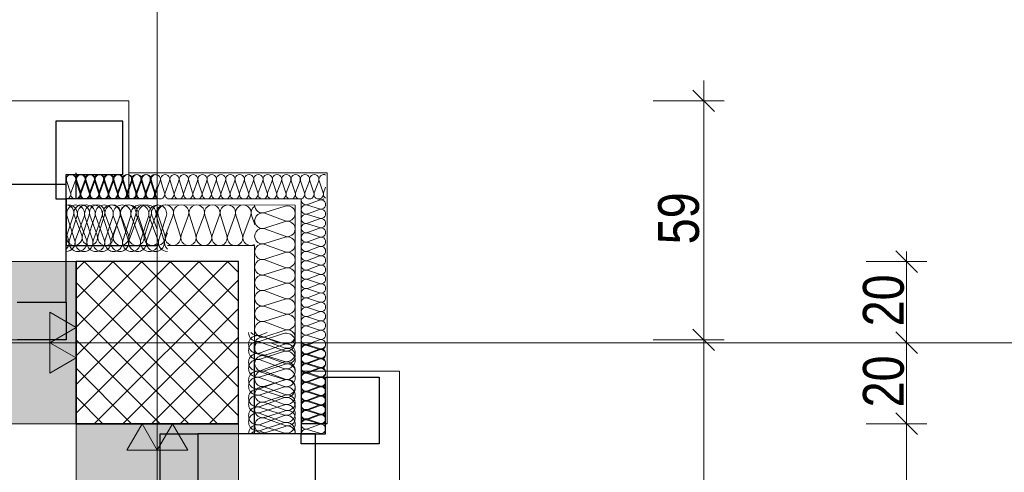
# Model space of a CAD drawing. Extents: x -620 to 3480, y 62 to 1107.
# Tile 204 of 244: x -6 to 42, y 985 to 1007. Entities that reach past the tile are written whole.
import ezdxf
from ezdxf.lldxf.tags import DXFTag

# ---------------------------------------------------------------- set-up
doc = ezdxf.new("R2010")
doc.units = 0
doc.layers.get('0').update_dxf_attribs({"lineweight": 35})
for name, color, linetype, lineweight, true_color in [('30 -33 Aussenwände- 3 Aussenstützen', 7, 'Continuous', 50, 0x0000dd), ('30 -33 Aussenwände- 7 Fassade_ Elemente', 7, 'Continuous', 9, 0x00aacc), ('30 -35 Decken- 1 Konstruktion-Träger- Stahlbeton', 7, 'grob-A06G9GKW8I', 13, 0x33aa00), ('70 -72 Beschriftung- 1 Beschriftung allgemein', 7, 'Continuous', 9, 0xff6633), ('70 -72 Beschriftung- 2 Beschriftung Bauteile', 7, 'Continuous', 9, 0x9999ff), ('70 -76 Bemaßung- 2 Allgemein', 9, 'Continuous', 5, 0x808080)]:
    doc.layers.add(name, color=color, linetype=linetype, lineweight=lineweight, true_color=true_color)
doc.layers.add('70 -71 Achsen- 1 Gebäudeachsen', color=7, linetype='STRICHPUNKT2-A06G9GKV8I', lineweight=18)
doc.layers.add('iwb_Schraffur_Unterzug', color=7, linetype='Continuous', lineweight=5, true_color=0xffffcc, plot=False)
doc.styles.get("Standard").update_dxf_attribs({"font": 'ARIALN.TTF'})
tags = doc.linetypes.add('grob-A06G9GKW8I', pattern=[14, 3, -8, 3]).pattern_tags.tags
tags[8:9] = [DXFTag(74, 4), DXFTag(75, 0), DXFTag(340, '0'), DXFTag(46, 0.0), DXFTag(50, 0.0), DXFTag(44, 0.0), DXFTag(45, 0.0)]
tags[6:7] = [DXFTag(74, 4), DXFTag(75, 0), DXFTag(340, '0'), DXFTag(46, 0.0), DXFTag(50, 0.0), DXFTag(44, 0.0), DXFTag(45, 0.0)]
tags[4:5] = [DXFTag(74, 4), DXFTag(75, 0), DXFTag(340, '0'), DXFTag(46, 0.0), DXFTag(50, 0.0), DXFTag(44, 0.0), DXFTag(45, 0.0)]
tags = doc.linetypes.add('STRICHPUNKT2-A06G9GKV8I', pattern=[12.7, 6.35, -3.175, 0, -3.175]).pattern_tags.tags
tags[10:11] = [DXFTag(74, 4), DXFTag(75, 0), DXFTag(340, '0'), DXFTag(46, 0.0), DXFTag(50, 0.0), DXFTag(44, 0.0), DXFTag(45, 0.0)]
tags[8:9] = [DXFTag(74, 4), DXFTag(75, 0), DXFTag(340, '0'), DXFTag(46, 0.0), DXFTag(50, 0.0), DXFTag(44, 0.0), DXFTag(45, 0.0)]
tags[6:7] = [DXFTag(74, 4), DXFTag(75, 0), DXFTag(340, '0'), DXFTag(46, 0.0), DXFTag(50, 0.0), DXFTag(44, 0.0), DXFTag(45, 0.0)]
tags[4:5] = [DXFTag(74, 4), DXFTag(75, 0), DXFTag(340, '0'), DXFTag(46, 0.0), DXFTag(50, 0.0), DXFTag(44, 0.0), DXFTag(45, 0.0)]

# ---------------------------------------------------------------- blocks, each defined once
blk = doc.blocks.new('Referenz-A06G9GKX8I')
at = {"layer": '30 -33 Aussenwände- 3 Aussenstützen', "color": 0, "lineweight": 9}
for p, q in [((-3.513, 994.549), (-3.105, 994.957)), ((-3.513, 993.135), (-1.691, 994.957)), ((-3.513, 991.721), (-0.277, 994.957)), ((-3.513, 990.306), (1.138, 994.957)), ((-3.513, 988.892), (2.552, 994.957)), ((-3.513, 987.478), (3.966, 994.957)), ((-3.123, 994.957), (4.487, 987.347)), ((-1.709, 994.957), (4.487, 988.762)), ((-0.295, 994.957), (4.487, 990.176)), ((1.12, 994.957), (4.487, 991.59)), ((2.534, 994.957), (4.487, 993.004)), ((3.948, 994.957), (4.487, 994.418)), ((-3.513, 993.933), (3.463, 986.957)), ((-2.62, 986.957), (4.487, 994.064)), ((-3.513, 992.519), (2.049, 986.957)), ((-1.206, 986.957), (4.487, 992.65)), ((0.487, 991.957), (0.487, 989.957)), ((0.209, 986.957), (4.487, 991.235)), ((-3.513, 991.105), (0.634, 986.957)), ((-0.513, 990.957), (1.487, 990.957)), ((1.623, 986.957), (4.487, 989.821)), ((-3.513, 989.691), (-0.78, 986.957)), ((3.037, 986.957), (4.487, 988.407)), ((-3.513, 988.276), (-2.194, 986.957)), ((4.451, 986.957), (4.487, 986.993))]:
    blk.add_line(p, q, dxfattribs=at)
at = {"layer": '30 -33 Aussenwände- 3 Aussenstützen', "color": 0, "linetype": 'Continuous', "lineweight": -2, "ltscale": 0.25}
for p, q in [((4.487, 994.957), (-3.513, 994.957)), ((-3.513, 994.957), (-3.513, 986.957)), ((4.487, 986.957), (4.487, 994.957)), ((-3.513, 986.957), (4.487, 986.957))]:
    blk.add_line(p, q, dxfattribs=at)
at = {"layer": '30 -33 Aussenwände- 7 Fassade_ Elemente', "color": 0, "linetype": 'Continuous', "ltscale": 0.13}
for p, q in [((-0.913, 1002.897), (-163.113, 1002.897)), ((-0.913, 998.057), (-0.913, 1002.897)), ((-0.913, 999.337), (8.867, 999.337)), ((8.867, 999.337), (8.867, 986.957)), ((-3.791, 998.357), (-3.984, 998.957)), ((-3.547, 998.957), (-3.769, 998.357)), ((-3.332, 998.357), (-3.524, 998.957)), ((-3.288, 998.354), (-3.481, 998.954)), ((-3.087, 998.957), (-3.309, 998.357)), ((-3.044, 998.954), (-3.266, 998.354)), ((-2.872, 998.357), (-3.064, 998.957)), ((-2.829, 998.354), (-3.021, 998.954)), ((-2.627, 998.956), (-2.85, 998.357)), ((-2.584, 998.954), (-2.806, 998.354)), ((-2.412, 998.356), (-2.605, 998.956)), ((-2.369, 998.354), (-2.562, 998.954)), ((-2.168, 998.956), (-2.39, 998.356)), ((-2.125, 998.954), (-2.346, 998.354)), ((-1.953, 998.356), (-2.145, 998.956)), ((-1.909, 998.354), (-2.102, 998.954)), ((-1.708, 998.956), (-1.93, 998.356)), ((-1.665, 998.954), (-1.887, 998.354)), ((-1.493, 998.355), (-1.686, 998.956)), ((-1.45, 998.354), (-1.642, 998.954)), ((-1.248, 998.955), (-1.471, 998.355)), ((-1.205, 998.954), (-1.427, 998.354)), ((-1.034, 998.355), (-1.226, 998.955)), ((-0.99, 998.354), (-1.183, 998.954)), ((-0.789, 998.955), (-1.011, 998.355)), ((-0.746, 998.954), (-0.968, 998.354)), ((-0.574, 998.355), (-0.766, 998.955)), ((-0.53, 998.354), (-0.723, 998.954)), ((-0.329, 998.955), (-0.551, 998.355)), ((-0.286, 998.954), (-0.508, 998.354)), ((-0.114, 998.354), (-0.307, 998.955)), ((-0.071, 998.354), (-0.264, 998.954)), ((0.13, 998.954), (-0.092, 998.354)), ((0.174, 998.954), (-0.048, 998.354)), ((0.345, 998.354), (0.153, 998.954)), ((0.389, 998.354), (0.196, 998.954)), ((0.368, 998.354), (0.487, 998.676)), ((0.633, 998.954), (0.411, 998.354)), ((0.849, 998.354), (0.656, 998.954)), ((1.093, 998.954), (0.871, 998.354)), ((1.308, 998.354), (1.115, 998.954)), ((1.552, 998.954), (1.331, 998.354)), ((1.768, 998.354), (1.575, 998.954)), ((2.012, 998.954), (1.79, 998.354)), ((2.227, 998.354), (2.035, 998.954)), ((2.472, 998.954), (2.25, 998.354)), ((2.687, 998.354), (2.494, 998.954)), ((2.931, 998.954), (2.71, 998.354)), ((3.147, 998.354), (2.954, 998.954)), ((3.391, 998.954), (3.169, 998.354)), ((3.606, 998.354), (3.413, 998.954)), ((3.851, 998.954), (3.629, 998.354)), ((4.066, 998.354), (3.873, 998.954)), ((4.31, 998.954), (4.088, 998.354)), ((4.526, 998.354), (4.333, 998.954)), ((4.77, 998.954), (4.548, 998.354)), ((4.985, 998.354), (4.792, 998.954)), ((5.23, 998.954), (5.008, 998.354)), ((5.445, 998.354), (5.252, 998.954)), ((5.689, 998.954), (5.467, 998.354)), ((5.904, 998.354), (5.712, 998.954)), ((6.149, 998.954), (5.927, 998.354)), ((6.364, 998.354), (6.171, 998.954)), ((6.608, 998.954), (6.387, 998.354)), ((6.824, 998.354), (6.631, 998.954)), ((7.068, 998.954), (6.846, 998.354)), ((7.283, 998.354), (7.091, 998.954)), ((7.528, 998.954), (7.306, 998.354)), ((7.743, 998.354), (7.55, 998.954)), ((7.987, 998.954), (7.766, 998.354)), ((8.203, 998.354), (8.01, 998.954)), ((8.447, 998.954), (8.225, 998.354)), ((8.662, 998.354), (8.469, 998.954)), ((8.685, 998.354), (8.787, 998.63)), ((-4.013, 998.057), (-0.913, 998.057)), ((-4.013, 991.097), (-4.013, 998.057)), ((0.989, 998.057), (7.587, 998.052)), ((7.587, 998.052), (7.587, 990.957)), ((8.363, 998.057), (8.487, 998.017)), ((0.988, 997.757), (7.287, 997.752)), ((5.787, 997.38), (6.787, 997.702)), ((7.287, 997.752), (7.287, 990.957)), ((8.487, 997.995), (7.887, 997.773)), ((7.887, 997.75), (8.487, 997.558)), ((8.487, 997.535), (7.887, 997.313)), ((-3.644, 997.257), (-3.965, 996.257)), ((-3.588, 996.032), (-3.958, 997.182)), ((-3.843, 996.032), (-3.473, 997.182)), ((-3.236, 996.257), (-3.606, 997.257)), ((-3.12, 997.182), (-3.545, 996.032)), ((-3.43, 997.182), (-3.005, 996.032)), ((-2.878, 997.257), (-3.199, 996.257)), ((-2.707, 996.032), (-3.077, 997.182)), ((-2.962, 996.032), (-2.593, 997.182)), ((-2.47, 996.257), (-2.84, 997.257)), ((-2.239, 997.182), (-2.664, 996.032)), ((-2.549, 997.182), (-2.124, 996.032)), ((-2.112, 997.257), (-2.433, 996.257)), ((-1.826, 996.032), (-2.196, 997.182)), ((-2.081, 996.032), (-1.712, 997.182)), ((-1.704, 996.257), (-2.074, 997.257)), ((-1.358, 997.182), (-1.783, 996.032)), ((-1.668, 997.182), (-1.243, 996.032)), ((-1.345, 997.257), (-1.667, 996.257)), ((-0.945, 996.032), (-1.315, 997.182)), ((-0.938, 996.257), (-1.308, 997.257)), ((-1.2, 996.032), (-0.831, 997.182)), ((-0.477, 997.182), (-0.902, 996.032)), ((-0.579, 997.257), (-0.901, 996.257)), ((-0.787, 997.182), (-0.362, 996.032)), ((-0.172, 996.257), (-0.542, 997.257)), ((-0.064, 996.032), (-0.434, 997.182)), ((-0.319, 996.032), (0.05, 997.182)), ((0.187, 997.257), (-0.135, 996.257)), ((0.404, 997.182), (-0.021, 996.032)), ((0.093, 997.182), (0.519, 996.032)), ((0.224, 997.257), (0.487, 996.547)), ((0.817, 996.032), (0.447, 997.182)), ((0.856, 996.257), (0.535, 997.257)), ((0.562, 996.032), (0.931, 997.182)), ((1.264, 997.257), (0.894, 996.257)), ((1.622, 996.257), (1.301, 997.257)), ((2.03, 997.256), (1.66, 996.257)), ((2.388, 996.256), (2.067, 997.256)), ((2.796, 997.256), (2.426, 996.256)), ((3.154, 996.255), (2.834, 997.256)), ((3.562, 997.255), (3.192, 996.255)), ((3.92, 996.255), (3.6, 997.255)), ((4.328, 997.255), (3.958, 996.255)), ((4.686, 996.254), (4.366, 997.255)), ((5.094, 997.254), (4.724, 996.254)), ((5.288, 996.768), (5.132, 997.254)), ((6.787, 996.973), (5.787, 997.343)), ((7.887, 997.291), (8.487, 997.098)), ((8.487, 997.075), (7.887, 996.854)), ((5.787, 996.614), (6.787, 996.936)), ((6.787, 996.207), (5.787, 996.577)), ((7.887, 996.831), (8.487, 996.638)), ((8.487, 996.616), (7.887, 996.394)), ((-3.886, 996.032), (-4.013, 996.376)), ((0.86, 996.032), (0.987, 996.376)), ((5.787, 995.848), (6.787, 996.169)), ((7.887, 996.372), (8.487, 996.179)), ((8.487, 996.156), (7.887, 995.934)), ((0.987, 995.757), (5.287, 995.754)), ((5.287, 995.754), (5.287, 990.957)), ((6.787, 995.441), (5.787, 995.811)), ((7.887, 995.912), (8.487, 995.719)), ((8.487, 995.697), (7.887, 995.475)), ((5.787, 995.082), (6.787, 995.403)), ((7.887, 995.452), (8.487, 995.259)), ((8.487, 995.237), (7.887, 995.015)), ((6.787, 994.675), (5.787, 995.045)), ((5.787, 994.316), (6.787, 994.637)), ((7.887, 994.993), (8.487, 994.8)), ((8.487, 994.777), (7.887, 994.555)), ((6.787, 993.909), (5.787, 994.278)), ((7.887, 994.533), (8.487, 994.34)), ((8.487, 994.318), (7.887, 994.096)), ((5.787, 993.55), (6.787, 993.871)), ((7.887, 994.073), (8.487, 993.881)), ((8.487, 993.858), (7.887, 993.636)), ((6.787, 993.143), (5.787, 993.512)), ((7.887, 993.614), (8.487, 993.421)), ((8.487, 993.398), (7.887, 993.177)), ((7.887, 993.154), (8.487, 992.961)), ((5.787, 992.784), (6.787, 993.105)), ((6.787, 992.377), (5.787, 992.746)), ((8.487, 992.939), (7.887, 992.717)), ((7.887, 992.694), (8.487, 992.502)), ((5.787, 992.018), (6.787, 992.339)), ((8.487, 992.479), (7.887, 992.257)), ((7.887, 992.235), (8.487, 992.042)), ((0.487, 991.957), (0.487, 989.957)), ((6.787, 991.611), (5.787, 991.98)), ((8.487, 992.019), (7.887, 991.798)), ((7.887, 991.775), (8.487, 991.582)), ((5.562, 991.33), (5.905, 991.457)), ((5.562, 991.032), (6.712, 991.402)), ((5.562, 991.287), (6.712, 990.917)), ((5.787, 991.252), (6.787, 991.573)), ((5.787, 991.214), (6.482, 990.957)), ((8.487, 991.56), (7.887, 991.338)), ((7.887, 991.316), (8.487, 991.123)), ((-160.013, 991.097), (-4.013, 991.097)), ((1.487, 990.957), (-0.513, 990.957)), ((6.712, 990.564), (5.562, 990.989)), ((6.712, 990.874), (5.562, 990.449)), ((6.787, 990.694), (6.076, 990.957)), ((7.884, 990.838), (8.206, 990.957)), ((7.884, 990.816), (8.484, 990.623)), ((8.487, 991.1), (7.887, 990.878)), ((7.887, 990.856), (8.487, 990.663)), ((5.562, 990.151), (6.712, 990.521)), ((5.562, 990.406), (6.712, 990.036)), ((6.787, 990.657), (5.787, 990.336)), ((5.787, 990.298), (6.787, 989.928)), ((8.484, 990.601), (7.884, 990.379)), ((7.884, 990.356), (8.484, 990.164)), ((8.487, 990.641), (7.887, 990.419)), ((7.887, 990.396), (8.487, 990.203)), ((6.712, 989.683), (5.562, 990.108)), ((6.712, 989.993), (5.562, 989.568)), ((6.787, 989.891), (5.787, 989.57)), ((8.484, 990.141), (7.884, 989.919)), ((7.884, 989.896), (8.485, 989.704)), ((8.487, 990.181), (7.887, 989.959)), ((7.887, 989.937), (8.487, 989.744)), ((5.562, 989.27), (6.712, 989.64)), ((5.562, 989.525), (6.712, 989.155)), ((5.787, 989.532), (6.787, 989.162)), ((7.587, 989.557), (7.587, 986.457)), ((12.427, 989.557), (7.587, 989.557)), ((8.485, 989.681), (7.885, 989.459)), ((7.885, 989.437), (8.485, 989.244)), ((8.487, 989.721), (7.887, 989.5)), ((7.887, 989.477), (8.487, 989.284)), ((12.427, 827.357), (12.427, 989.557)), ((6.712, 988.802), (5.562, 989.227)), ((6.712, 989.112), (5.562, 988.687)), ((6.787, 989.125), (5.787, 988.803)), ((8.485, 989.222), (7.885, 989)), ((7.885, 988.977), (8.485, 988.785)), ((8.487, 989.262), (7.887, 989.04)), ((7.887, 989.017), (8.487, 988.825)), ((8.487, 988.802), (7.887, 988.58)), ((5.562, 988.389), (6.712, 988.759)), ((5.562, 988.644), (6.712, 988.274)), ((6.712, 987.921), (5.562, 988.346)), ((5.787, 988.766), (6.787, 988.396)), ((6.787, 988.359), (5.787, 988.037)), ((8.485, 988.762), (7.885, 988.54)), ((7.886, 988.517), (8.486, 988.325)), ((8.486, 988.303), (7.886, 988.08)), ((7.887, 988.558), (8.487, 988.365)), ((8.487, 988.342), (7.887, 988.121)), ((6.712, 988.231), (5.562, 987.806)), ((5.562, 987.508), (6.712, 987.878)), ((5.787, 988), (6.787, 987.63)), ((7.886, 988.058), (8.486, 987.865)), ((8.486, 987.843), (7.886, 987.621)), ((7.887, 988.098), (8.487, 987.905)), ((8.487, 987.883), (7.887, 987.661)), ((5.562, 987.763), (6.712, 987.394)), ((6.712, 987.04), (5.562, 987.465)), ((6.712, 987.35), (5.562, 986.925)), ((6.787, 987.593), (5.787, 987.271)), ((7.886, 987.598), (8.486, 987.406)), ((7.887, 987.639), (8.487, 987.446)), ((8.487, 987.423), (7.887, 987.201)), ((8.486, 987.383), (7.887, 987.161)), ((5.562, 986.627), (6.712, 986.997)), ((5.562, 986.882), (6.712, 986.513)), ((5.787, 987.234), (6.787, 986.864)), ((8.867, 986.957), (7.587, 986.957)), ((7.887, 987.179), (8.487, 986.986)), ((7.887, 987.139), (8.487, 986.946)), ((8.487, 986.924), (7.887, 986.701)), ((0.627, 986.457), (0.627, 830.457)), ((7.587, 986.457), (0.627, 986.457)), ((5.562, 986.584), (5.905, 986.457)), ((6.787, 986.827), (5.787, 986.505)), ((7.887, 986.679), (8.487, 986.487))]:
    blk.add_line(p, q, dxfattribs=at)
at = {"layer": '30 -33 Aussenwände- 7 Fassade_ Elemente', "color": 0, "linetype": 'Continuous', "lineweight": -2, "ltscale": 0.25}
for p, q in [((-4.513, 1001.897), (-4.513, 998.057)), ((-1.213, 1001.897), (-4.513, 1001.897)), ((-1.213, 999.257), (-1.213, 1001.897)), ((-4.013, 998.057), (-4.013, 999.257)), ((-4.013, 999.257), (-1.213, 999.257)), ((-3.51, 998.054), (-3.51, 999.334)), ((-4.013, 998.757), (-7.313, 998.757)), ((-4.013, 992.957), (-4.013, 998.757)), ((-4.513, 998.057), (-4.013, 998.057)), ((-4.013, 998.057), (-4.013, 995.757)), ((0.487, 998.057), (-4.013, 998.057)), ((-4.013, 995.757), (0.487, 995.757)), ((-6.413, 992.957), (-4.013, 992.957)), ((-4.013, 992.957), (-4.013, 991.097)), ((-4.013, 991.097), (-6.413, 991.097)), ((5.287, 986.457), (5.287, 990.957)), ((7.587, 990.957), (7.587, 986.457)), ((8.787, 989.257), (11.427, 989.257)), ((8.787, 986.457), (8.787, 989.257)), ((11.427, 989.257), (11.427, 985.957)), ((8.867, 986.957), (7.587, 986.957)), ((0.627, 986.457), (2.487, 986.457)), ((0.627, 984.057), (0.627, 986.457)), ((2.487, 986.457), (2.487, 984.057)), ((8.287, 986.457), (2.487, 986.457)), ((7.587, 986.457), (5.287, 986.457)), ((7.587, 986.457), (8.787, 986.457)), ((7.587, 985.957), (7.587, 986.457)), ((8.287, 983.157), (8.287, 986.457)), ((11.427, 985.957), (7.587, 985.957))]:
    blk.add_line(p, q, dxfattribs=at)
at = {"layer": '30 -33 Aussenwände- 7 Fassade_ Elemente', "color": 0, "linetype": 'Continuous', "ltscale": 0.13}
for centre, major_axis, end_param in [((-3.765, 999.028), (0.219, -0.071), 3.765224), ((-3.305, 999.027), (0.219, -0.071), 3.765224), ((-3.262, 999.024), (0.219, -0.07), 3.765224), ((-2.846, 999.027), (0.219, -0.071), 3.765224), ((-2.803, 999.024), (0.219, -0.07), 3.765224), ((-2.386, 999.027), (0.219, -0.071), 3.765224), ((-2.343, 999.024), (0.219, -0.07), 3.765224), ((-1.927, 999.026), (0.219, -0.071), 3.765224), ((-1.884, 999.024), (0.219, -0.07), 3.765224), ((-1.467, 999.026), (0.219, -0.071), 3.765224), ((-1.424, 999.024), (0.219, -0.07), 3.765224), ((-1.007, 999.026), (0.219, -0.071), 3.765224), ((-0.964, 999.024), (0.219, -0.07), 3.765224), ((-0.548, 999.025), (0.219, -0.071), 3.765224), ((-0.548, 999.025), (-0.135, 0.186), 1.255075), ((-0.505, 999.024), (0.219, -0.07), 3.765224), ((-0.548, 999.025), (0.135, 0.186), 1.255075), ((-0.548, 999.025), (0.219, -0.071), 1.255075), ((-0.088, 999.025), (0.219, -0.071), 3.765224), ((-0.088, 999.025), (-0.135, 0.186), 1.255075), ((-0.045, 999.024), (0.219, -0.07), 3.765224), ((-0.088, 999.025), (0.135, 0.186), 1.255075), ((-0.088, 999.025), (0.219, -0.071), 1.255075), ((0.372, 999.025), (0.116, 0.198), 2.411197), ((0.415, 999.024), (0.219, -0.07), 3.765224), ((0.874, 999.024), (0.219, -0.07), 3.765224), ((1.334, 999.024), (0.219, -0.07), 3.765224), ((1.794, 999.024), (0.219, -0.07), 3.765224), ((2.253, 999.024), (0.219, -0.07), 3.765224), ((2.713, 999.024), (0.219, -0.07), 3.765224), ((3.172, 999.024), (0.219, -0.07), 3.765224), ((3.632, 999.024), (0.219, -0.07), 3.765224), ((4.092, 999.024), (0.219, -0.07), 3.765224), ((4.551, 999.024), (0.219, -0.07), 3.765224), ((5.011, 999.024), (0.219, -0.07), 3.765224), ((5.471, 999.024), (0.219, -0.07), 3.765224), ((5.93, 999.024), (0.219, -0.07), 3.765224), ((6.39, 999.024), (0.219, -0.07), 3.765224), ((6.849, 999.024), (0.219, -0.07), 3.765224), ((7.309, 999.024), (0.219, -0.07), 3.765224), ((7.769, 999.024), (0.219, -0.07), 3.765224), ((7.769, 999.024), (-0.135, 0.186), 1.255075), ((7.769, 999.024), (0.135, 0.186), 1.255075), ((7.769, 999.024), (0.219, -0.07), 1.255075), ((8.228, 999.024), (0.219, -0.07), 3.765224), ((8.228, 999.024), (-0.135, 0.186), 1.255075), ((8.228, 999.024), (0.135, 0.186), 1.255075), ((8.228, 999.024), (0.219, -0.07), 1.255075), ((8.688, 999.024), (0.099, 0.207), 2.32715), ((-4.01, 998.287), (-0.003, -0.23), 1.896254), ((-3.55, 998.287), (-0.219, 0.071), 3.764652), ((-3.507, 998.283), (-0.003, -0.23), 1.896254), ((-3.091, 998.286), (-0.219, 0.071), 3.764652), ((-3.047, 998.283), (-0.219, 0.07), 3.764652), ((-2.631, 998.286), (-0.219, 0.071), 3.764652), ((-2.587, 998.283), (-0.219, 0.07), 3.764652), ((-2.171, 998.286), (-0.219, 0.071), 3.764652), ((-2.128, 998.283), (-0.219, 0.07), 3.764652), ((-1.712, 998.285), (-0.219, 0.071), 3.764652), ((-1.668, 998.283), (-0.219, 0.07), 3.764652), ((-1.252, 998.285), (-0.219, 0.071), 3.764652), ((-1.209, 998.283), (-0.219, 0.07), 3.764652), ((-0.793, 998.285), (-0.219, 0.071), 3.764652), ((-0.793, 998.285), (-0.219, 0.071), 1.254884), ((-0.749, 998.283), (-0.219, 0.07), 3.764652), ((-0.793, 998.285), (-0.135, -0.186), 1.254884), ((-0.793, 998.285), (0.135, -0.186), 1.254884), ((-0.333, 998.284), (-0.219, 0.071), 3.764652), ((-0.333, 998.284), (-0.219, 0.071), 1.254884), ((-0.289, 998.283), (-0.219, 0.07), 3.764652), ((-0.333, 998.284), (-0.135, -0.186), 1.254884), ((-0.333, 998.284), (0.135, -0.186), 1.254884), ((0.127, 998.284), (-0.219, 0.071), 1.254884), ((0.17, 998.283), (-0.219, 0.07), 3.764652), ((0.127, 998.284), (-0.135, -0.186), 1.254884), ((0.127, 998.284), (0.135, -0.186), 1.254884), ((0.586, 998.284), (-0.219, 0.071), 1.434048), ((0.63, 998.283), (-0.219, 0.07), 3.764652), ((1.09, 998.283), (-0.219, 0.07), 3.764652), ((1.549, 998.283), (-0.219, 0.07), 3.764652), ((2.009, 998.283), (-0.219, 0.07), 3.764652), ((2.468, 998.283), (-0.219, 0.07), 3.764652), ((2.928, 998.283), (-0.219, 0.07), 3.764652), ((3.388, 998.283), (-0.219, 0.07), 3.764652), ((3.847, 998.283), (-0.219, 0.07), 3.764652), ((4.307, 998.283), (-0.219, 0.07), 3.764652), ((4.767, 998.283), (-0.219, 0.07), 3.764652), ((5.226, 998.283), (-0.219, 0.07), 3.764652), ((5.686, 998.283), (-0.219, 0.07), 3.764652), ((6.146, 998.283), (-0.219, 0.07), 3.764652), ((6.605, 998.283), (-0.219, 0.07), 3.764652), ((7.065, 998.283), (-0.219, 0.07), 3.764652), ((7.524, 998.283), (-0.219, 0.07), 3.764652), ((7.524, 998.283), (-0.219, 0.07), 1.254884), ((7.524, 998.283), (-0.135, -0.186), 1.254884), ((7.816, 997.991), (-0.22, 0.066), 2.172087), ((7.524, 998.283), (0.135, -0.186), 1.254884), ((7.984, 998.283), (-0.219, 0.07), 3.764652), ((7.984, 998.283), (-0.219, 0.07), 1.254884), ((7.984, 998.283), (-0.135, -0.186), 1.254884), ((7.984, 998.283), (0.135, -0.186), 1.254884), ((8.444, 998.283), (-0.219, 0.07), 1.254884), ((8.444, 998.283), (-0.135, -0.186), 1.254884), ((8.557, 998.236), (-0.07, -0.219), 0.990893), ((8.557, 997.776), (0.186, 0.135), 1.255075), ((8.444, 998.283), (0.135, -0.186), 1.254884), ((8.903, 998.283), (-0.219, 0.07), 1.349822), ((-3.539, 997.317), (0.419, -0.135), 3.765224), ((-3.892, 997.317), (0.419, -0.135), 2.160679), ((-4.008, 997.374), (0.364, -0.117), 1.896254), ((-3.242, 997.374), (0.364, -0.117), 3.764652), ((-3.011, 997.317), (0.419, -0.135), 3.765224), ((-3.011, 997.317), (-0.258, 0.356), 1.255075), ((-3.011, 997.317), (0.258, 0.356), 1.255075), ((-2.658, 997.317), (0.419, -0.135), 3.765224), ((-2.476, 997.374), (0.364, -0.117), 3.764652), ((-3.011, 997.317), (0.419, -0.135), 1.255075), ((-2.13, 997.317), (0.419, -0.135), 3.765224), ((-2.13, 997.317), (-0.258, 0.356), 1.255075), ((-2.13, 997.317), (0.258, 0.356), 1.255075), ((-1.777, 997.317), (0.419, -0.135), 3.765224), ((-1.71, 997.374), (0.364, -0.117), 3.764652), ((-1.71, 997.374), (-0.225, 0.31), 1.254884), ((-1.71, 997.374), (0.225, 0.31), 1.254884), ((-2.13, 997.317), (0.419, -0.135), 1.255075), ((-1.25, 997.317), (0.419, -0.135), 3.765224), ((-1.71, 997.374), (0.364, -0.117), 1.254884), ((-0.896, 997.317), (0.419, -0.135), 3.765224), ((-0.896, 997.317), (-0.258, 0.356), 1.255075), ((-0.944, 997.374), (0.364, -0.117), 3.764652), ((-0.944, 997.374), (-0.225, 0.31), 1.254884), ((-0.944, 997.374), (0.225, 0.31), 1.254884), ((-0.896, 997.317), (0.258, 0.356), 1.255075), ((-0.369, 997.317), (0.419, -0.135), 3.765224), ((-0.944, 997.374), (0.364, -0.117), 1.254884), ((-0.896, 997.317), (0.419, -0.135), 1.255075), ((-0.178, 997.374), (-0.225, 0.31), 1.254884), ((-0.015, 997.317), (0.419, -0.135), 3.765224), ((-0.015, 997.317), (-0.258, 0.356), 1.255075), ((-0.178, 997.374), (0.225, 0.31), 1.254884), ((-0.015, 997.317), (0.258, 0.356), 1.255075), ((0.512, 997.317), (0.419, -0.135), 3.765224), ((-0.178, 997.374), (0.364, -0.117), 1.254884), ((0.588, 997.374), (-0.102, 0.369), 1.613483), ((-0.015, 997.317), (0.419, -0.135), 1.255075), ((0.866, 997.317), (0.121, 0.423), 2.160679), ((0.9, 997.375), (0.364, -0.118), 3.765224), ((1.666, 997.374), (0.364, -0.118), 3.765224), ((2.432, 997.373), (0.364, -0.118), 3.765224), ((3.198, 997.373), (0.364, -0.118), 3.765224), ((3.198, 997.373), (-0.224, 0.31), 1.255075), ((3.198, 997.373), (0.225, 0.31), 1.255075), ((3.198, 997.373), (0.364, -0.118), 1.255075), ((3.964, 997.372), (0.364, -0.118), 3.765224), ((3.964, 997.372), (-0.224, 0.31), 1.255075), ((3.964, 997.372), (0.225, 0.31), 1.255075), ((3.964, 997.372), (0.364, -0.118), 1.255075), ((4.73, 997.372), (-0.224, 0.31), 1.255075), ((4.73, 997.372), (0.225, 0.31), 1.255075), ((4.73, 997.372), (0.364, -0.118), 1.255075), ((5.496, 997.371), (-0.208, 0.321), 1.307885), ((5.669, 997.744), (-0.383, 0.005), 1.896254), ((6.904, 997.337), (-0.117, -0.364), 3.765224), ((7.816, 997.532), (-0.186, 0.135), 1.254884), ((7.816, 997.532), (0.07, 0.219), 1.254884), ((8.557, 997.776), (-0.07, -0.219), 1.255075), ((8.557, 997.317), (-0.07, -0.219), 3.765224), ((8.557, 997.317), (0.186, 0.135), 1.255075), ((8.557, 997.776), (0.186, -0.135), 1.255075), ((5.669, 996.978), (0.117, 0.364), 3.764652), ((7.816, 997.072), (0.07, 0.219), 3.764652), ((7.816, 997.072), (-0.186, 0.135), 1.254884), ((7.816, 997.532), (-0.186, -0.135), 1.254884), ((7.816, 997.072), (0.07, 0.219), 1.254884), ((8.557, 997.317), (-0.07, -0.219), 1.255075), ((8.557, 996.857), (-0.07, -0.219), 3.765224), ((8.557, 996.857), (0.186, 0.135), 1.255075), ((8.557, 997.317), (0.186, -0.135), 1.255075), ((5.669, 996.212), (0.117, 0.364), 3.764652), ((6.904, 996.571), (-0.117, -0.364), 3.765224), ((7.816, 996.613), (0.07, 0.219), 3.764652), ((7.816, 996.613), (-0.186, 0.135), 1.254884), ((7.816, 997.072), (-0.186, -0.135), 1.254884), ((7.816, 996.613), (0.07, 0.219), 1.254884), ((8.557, 996.857), (-0.07, -0.219), 1.255075), ((8.557, 996.397), (-0.07, -0.219), 3.765224), ((8.557, 996.857), (0.186, -0.135), 1.255075), ((-3.601, 996.14), (-0.364, 0.117), 3.765224), ((-2.835, 996.14), (-0.364, 0.117), 3.765224), ((-2.069, 996.14), (-0.364, 0.117), 3.765224), ((-1.303, 996.14), (-0.364, 0.117), 1.255075), ((-1.303, 996.14), (-0.364, 0.117), 3.765224), ((-1.303, 996.14), (0.225, -0.31), 1.255075), ((-0.537, 996.14), (-0.364, 0.117), 1.255075), ((-0.537, 996.14), (-0.364, 0.117), 3.765224), ((-0.537, 996.14), (0.225, -0.31), 1.255075), ((0.23, 996.14), (-0.364, 0.117), 2.619647), ((0.492, 996.14), (-0.006, -0.383), 1.896254), ((1.258, 996.14), (-0.364, 0.118), 3.764652), ((2.024, 996.139), (-0.364, 0.118), 3.764652), ((2.79, 996.138), (-0.364, 0.118), 3.764652), ((2.79, 996.138), (-0.364, 0.118), 1.254884), ((2.79, 996.138), (0.224, -0.31), 1.254884), ((3.556, 996.138), (-0.364, 0.118), 3.764652), ((3.556, 996.138), (-0.364, 0.118), 1.254884), ((3.556, 996.138), (0.224, -0.31), 1.254884), ((4.322, 996.137), (-0.364, 0.118), 1.254884), ((4.322, 996.137), (0.224, -0.31), 1.254884), ((5.088, 996.137), (-0.364, 0.118), 2.429518), ((6.904, 995.805), (-0.117, -0.364), 3.765224), ((7.816, 996.153), (0.07, 0.219), 3.764652), ((7.816, 996.613), (-0.186, -0.135), 1.254884), ((8.557, 995.938), (-0.07, -0.219), 3.765224), ((-4.305, 995.897), (0.292, -0.329), 1.157172), ((-4.007, 995.897), (-0.006, -0.44), 1.896254), ((-3.424, 995.897), (-0.419, 0.135), 1.254884), ((-3.126, 995.897), (-0.419, 0.135), 3.764652), ((-3.424, 995.897), (0.258, -0.356), 1.254884), ((-2.543, 995.897), (-0.419, 0.135), 1.254884), ((-2.543, 995.897), (-0.419, 0.135), 3.764652), ((-2.245, 995.897), (-0.419, 0.135), 3.764652), ((-2.543, 995.897), (0.258, -0.356), 1.254884), ((-1.662, 995.897), (-0.419, 0.135), 3.764652), ((-1.662, 995.897), (-0.419, 0.135), 1.254884), ((-1.364, 995.897), (-0.419, 0.135), 3.764652), ((-1.364, 995.897), (-0.419, 0.135), 1.254884), ((-1.303, 996.14), (-0.225, -0.31), 1.255075), ((-1.662, 995.897), (0.258, -0.356), 1.254884), ((-0.781, 995.897), (-0.419, 0.135), 3.764652), ((-1.364, 995.897), (0.258, -0.356), 1.254884), ((-0.483, 995.897), (-0.419, 0.135), 3.764652), ((-0.483, 995.897), (-0.419, 0.135), 1.254884), ((-0.537, 996.14), (-0.225, -0.31), 1.255075), ((0.1, 995.897), (-0.419, 0.135), 3.764652), ((-0.483, 995.897), (0.258, -0.356), 1.254884), ((0.398, 995.897), (-0.419, 0.135), 1.254884), ((0.981, 995.897), (-0.419, 0.135), 1.896254), ((0.398, 995.897), (0.258, -0.356), 1.254884), ((1.279, 995.897), (-0.419, 0.135), 1.157172), ((2.79, 996.138), (-0.225, -0.31), 1.254884), ((3.556, 996.138), (-0.225, -0.31), 1.254884), ((4.322, 996.137), (-0.225, -0.31), 1.254884), ((5.669, 995.446), (0.117, 0.364), 3.764652), ((7.816, 995.693), (0.07, 0.219), 3.764652), ((8.557, 995.478), (-0.07, -0.219), 3.765224), ((-3.424, 995.897), (-0.258, -0.356), 1.254884), ((-2.543, 995.897), (-0.258, -0.356), 1.254884), ((-1.662, 995.897), (-0.258, -0.356), 1.254884), ((-1.364, 995.897), (-0.258, -0.356), 1.254884), ((-0.483, 995.897), (-0.258, -0.356), 1.254884), ((0.398, 995.897), (-0.258, -0.356), 1.254884), ((6.904, 995.039), (-0.117, -0.364), 3.765224), ((7.816, 995.234), (0.07, 0.219), 3.764652), ((8.557, 995.018), (-0.07, -0.219), 3.765224), ((5.669, 994.68), (0.117, 0.364), 3.764652), ((6.904, 994.273), (-0.117, -0.364), 3.765224), ((7.816, 994.774), (0.07, 0.219), 3.764652), ((8.557, 994.559), (-0.07, -0.219), 3.765224), ((5.669, 993.914), (0.117, 0.364), 3.764652), ((7.816, 994.314), (0.07, 0.219), 3.764652), ((8.557, 994.099), (-0.07, -0.219), 3.765224), ((6.904, 993.507), (-0.117, -0.364), 3.765224), ((7.816, 993.855), (0.07, 0.219), 3.764652), ((7.816, 993.395), (0.07, 0.219), 3.764652), ((8.557, 993.639), (-0.07, -0.219), 3.765224), ((5.669, 993.148), (0.117, 0.364), 3.764652), ((5.669, 993.148), (-0.31, 0.225), 1.254884), ((5.669, 993.148), (0.117, 0.364), 1.254884), ((6.904, 992.741), (-0.117, -0.364), 3.765224), ((6.904, 992.741), (0.31, 0.225), 1.255075), ((7.816, 992.936), (0.07, 0.219), 3.764652), ((8.557, 993.18), (-0.07, -0.219), 3.765224), ((5.669, 992.382), (0.117, 0.364), 3.764652), ((5.669, 993.148), (-0.31, -0.225), 1.254884), ((5.669, 992.382), (0.117, 0.364), 1.254884), ((6.904, 992.741), (0.31, -0.225), 1.255075), ((7.816, 992.476), (0.07, 0.219), 3.764652), ((8.557, 992.72), (-0.07, -0.219), 3.765224), ((5.669, 992.382), (-0.31, 0.225), 1.254884), ((6.904, 992.741), (-0.117, -0.364), 1.255075), ((6.904, 991.975), (-0.117, -0.364), 3.765224), ((6.904, 991.975), (0.31, 0.225), 1.255075), ((6.904, 991.975), (0.31, -0.225), 1.255075), ((7.816, 992.016), (0.07, 0.219), 3.764652), ((8.557, 992.261), (-0.07, -0.219), 3.765224), ((5.669, 991.616), (-0.31, 0.225), 1.254884), ((5.669, 992.382), (-0.31, -0.225), 1.254884), ((5.669, 991.616), (0.117, 0.364), 1.254884), ((6.904, 991.975), (-0.117, -0.364), 1.255075), ((7.816, 991.557), (0.07, 0.219), 3.764652), ((8.557, 991.801), (-0.07, -0.219), 3.765224), ((5.427, 991.451), (-0.44, 0.006), 1.896254), ((5.427, 990.868), (0.135, 0.419), 1.254884), ((5.427, 991.749), (-0.329, -0.292), 1.157172), ((5.669, 990.85), (0.117, 0.364), 1.598679), ((5.669, 991.616), (-0.31, -0.225), 1.254884), ((6.847, 990.983), (-0.135, -0.419), 3.765224), ((6.847, 991.336), (-0.135, -0.419), 2.160679), ((6.904, 991.209), (0.288, -0.252), 2.600578), ((7.816, 991.097), (0.07, 0.219), 3.764652), ((8.557, 991.341), (-0.07, -0.219), 3.765224), ((5.427, 990.868), (-0.356, 0.258), 1.254884), ((5.427, 990.57), (0.135, 0.419), 3.764652), ((5.669, 990.7), (-0.283, 0.257), 2.619647), ((6.847, 990.455), (-0.135, -0.419), 3.765224), ((6.847, 990.455), (0.356, 0.258), 1.255075), ((6.904, 991.059), (-0.117, -0.364), 1.613483), ((7.814, 990.597), (-0.186, 0.135), 1.254884), ((7.816, 990.637), (0.07, 0.219), 3.764652), ((7.813, 991.057), (-0.207, -0.1), 1.434048), ((7.814, 990.597), (0.07, 0.219), 1.254884), ((8.554, 990.842), (-0.07, -0.219), 2.411197), ((8.557, 990.882), (-0.07, -0.219), 3.765224), ((5.427, 989.987), (0.135, 0.419), 3.764652), ((5.427, 989.987), (-0.356, 0.258), 1.254884), ((5.427, 990.868), (-0.356, -0.258), 1.254884), ((5.427, 989.987), (0.135, 0.419), 1.254884), ((5.669, 989.934), (0.117, 0.364), 3.765224), ((5.669, 989.934), (0.117, 0.364), 1.255075), ((6.847, 990.102), (-0.135, -0.419), 3.765224), ((6.904, 990.293), (0.31, 0.225), 1.254884), ((6.847, 990.455), (0.356, -0.258), 1.255075), ((6.904, 990.293), (0.31, -0.225), 1.254884), ((7.814, 990.137), (0.07, 0.219), 3.764652), ((7.814, 990.137), (-0.186, 0.135), 1.254884), ((7.816, 990.178), (0.07, 0.219), 3.764652), ((7.814, 990.597), (-0.186, -0.135), 1.254884), ((7.814, 990.137), (0.07, 0.219), 1.254884), ((8.555, 990.382), (0.186, 0.135), 1.255075), ((8.555, 990.382), (-0.07, -0.219), 3.765224), ((8.555, 990.382), (-0.07, -0.219), 1.255075), ((8.557, 990.422), (-0.07, -0.219), 3.765224), ((8.555, 990.382), (0.186, -0.135), 1.255075), ((5.427, 989.689), (0.135, 0.419), 3.764652), ((5.669, 989.934), (-0.31, 0.225), 1.255075), ((6.847, 990.455), (-0.135, -0.419), 1.255075), ((6.847, 989.574), (0.356, 0.258), 1.255075), ((6.847, 989.574), (-0.135, -0.419), 3.765224), ((6.904, 990.293), (-0.117, -0.364), 1.254884), ((6.904, 989.527), (-0.117, -0.364), 3.764652), ((6.904, 989.527), (0.31, 0.225), 1.254884), ((6.847, 989.574), (0.356, -0.258), 1.255075), ((7.814, 989.678), (0.07, 0.219), 3.764652), ((7.814, 989.678), (-0.186, 0.135), 1.254884), ((7.816, 989.718), (0.07, 0.219), 3.764652), ((7.814, 990.137), (-0.186, -0.135), 1.254884), ((7.814, 989.678), (0.07, 0.219), 1.254884), ((8.555, 989.923), (-0.07, -0.219), 3.765224), ((8.555, 989.923), (0.186, 0.135), 1.255075), ((8.555, 989.923), (-0.07, -0.219), 1.255075), ((8.557, 989.962), (-0.07, -0.219), 3.765224), ((8.555, 989.923), (0.186, -0.135), 1.255075), ((5.427, 989.106), (0.135, 0.419), 3.764652), ((5.427, 989.106), (-0.356, 0.258), 1.254884), ((5.427, 988.808), (0.135, 0.419), 3.764652), ((5.427, 989.987), (-0.356, -0.258), 1.254884), ((5.427, 989.106), (0.135, 0.419), 1.254884), ((5.427, 988.808), (0.135, 0.419), 1.254884), ((5.669, 989.168), (0.117, 0.364), 3.765224), ((5.669, 989.168), (-0.31, 0.225), 1.255075), ((5.669, 989.934), (-0.31, -0.225), 1.255075), ((5.669, 989.168), (0.117, 0.364), 1.255075), ((6.847, 989.221), (-0.135, -0.419), 3.765224), ((6.847, 989.574), (-0.135, -0.419), 1.255075), ((6.904, 989.527), (-0.117, -0.364), 1.254884), ((6.904, 989.527), (0.31, -0.225), 1.254884), ((7.815, 989.218), (0.07, 0.219), 3.764652), ((7.816, 989.258), (0.07, 0.219), 3.764652), ((7.814, 989.678), (-0.186, -0.135), 1.254884), ((8.555, 989.463), (-0.07, -0.219), 3.765224), ((8.557, 989.503), (-0.07, -0.219), 3.765224), ((8.557, 989.043), (-0.07, -0.219), 3.765224), ((5.427, 988.808), (-0.356, 0.258), 1.254884), ((5.427, 989.106), (-0.356, -0.258), 1.254884), ((5.669, 988.402), (0.117, 0.364), 3.765224), ((5.669, 989.168), (-0.31, -0.225), 1.255075), ((6.847, 988.693), (-0.135, -0.419), 3.765224), ((6.847, 988.34), (0.356, 0.258), 1.255075), ((6.847, 988.34), (-0.135, -0.419), 3.765224), ((6.904, 988.761), (0.31, 0.225), 1.254884), ((6.904, 988.761), (-0.117, -0.364), 3.764652), ((6.904, 988.761), (0.31, -0.225), 1.254884), ((7.815, 988.758), (0.07, 0.219), 3.764652), ((7.816, 988.799), (0.07, 0.219), 3.764652), ((8.556, 989.003), (-0.07, -0.219), 3.765224), ((8.556, 988.544), (-0.07, -0.219), 3.765224), ((8.557, 988.584), (-0.07, -0.219), 3.765224), ((5.427, 988.225), (0.135, 0.419), 3.764652), ((5.427, 987.927), (0.135, 0.419), 3.764652), ((5.427, 988.808), (-0.356, -0.258), 1.254884), ((5.427, 987.927), (0.135, 0.419), 1.254884), ((6.904, 988.761), (-0.117, -0.364), 1.254884), ((6.904, 987.995), (-0.117, -0.364), 3.764652), ((6.847, 988.34), (0.356, -0.258), 1.255075), ((7.815, 988.299), (0.07, 0.219), 3.764652), ((7.816, 988.339), (0.07, 0.219), 3.764652), ((8.556, 988.084), (-0.07, -0.219), 3.765224), ((8.557, 988.124), (-0.07, -0.219), 3.765224), ((5.427, 987.927), (-0.356, 0.258), 1.254884), ((5.427, 987.344), (0.135, 0.419), 3.764652), ((5.669, 987.636), (0.117, 0.364), 3.765224), ((6.847, 987.812), (-0.135, -0.419), 3.765224), ((6.847, 988.34), (-0.135, -0.419), 1.255075), ((6.847, 987.459), (0.356, 0.258), 1.255075), ((6.847, 987.459), (-0.135, -0.419), 3.765224), ((7.816, 987.839), (0.07, 0.219), 3.764652), ((7.816, 987.88), (0.07, 0.219), 3.764652), ((8.557, 987.624), (-0.07, -0.219), 3.765224), ((8.557, 987.664), (-0.07, -0.219), 3.765224), ((5.427, 987.927), (-0.356, -0.258), 1.254884), ((5.427, 987.046), (0.135, 0.419), 1.254884), ((6.847, 986.931), (-0.135, -0.419), 3.765224), ((6.904, 987.228), (-0.117, -0.364), 3.764652), ((6.847, 987.459), (0.356, -0.258), 1.255075), ((7.816, 987.42), (0.07, 0.219), 3.764652), ((7.816, 987.38), (0.07, 0.219), 3.764652), ((8.557, 987.165), (-0.07, -0.219), 3.765224), ((8.557, 987.205), (-0.07, -0.219), 3.765224), ((5.427, 987.046), (-0.356, 0.258), 1.254884), ((5.427, 986.463), (0.135, 0.419), 1.896254), ((5.669, 986.87), (0.117, 0.364), 3.765224), ((6.847, 987.459), (-0.135, -0.419), 1.255075), ((6.847, 986.578), (0.423, -0.121), 2.160679), ((6.904, 986.462), (0.383, -0.005), 1.896254), ((7.816, 986.92), (0.07, 0.219), 3.764652), ((7.816, 986.96), (0.07, 0.219), 1.896254), ((8.557, 986.705), (-0.07, -0.219), 3.765224), ((5.427, 987.046), (-0.356, -0.258), 1.254884), ((5.427, 986.165), (0.135, 0.419), 1.157172), ((7.817, 986.46), (0.07, 0.219), 1.896254)]:
    blk.add_ellipse(centre, major_axis=major_axis, ratio=1, start_param=0, end_param=end_param, dxfattribs=at)
at = {"layer": '30 -35 Decken- 1 Konstruktion-Träger- Stahlbeton', "color": 0}
for p, q in [((-3.513, 994.957), (-562.014, 994.957)), ((-3.513, 986.957), (-562.014, 986.957)), ((-3.513, 986.957), (-3.513, 596.957)), ((4.487, 986.957), (4.487, 596.957))]:
    blk.add_line(p, q, dxfattribs=at)
at = {"layer": '30 -35 Decken- 1 Konstruktion-Träger- Stahlbeton', "color": 0, "linetype": 'Continuous', "lineweight": 35, "ltscale": 0.35}
for p, q in [((-3.513, 986.957), (-3.513, 994.957)), ((4.487, 986.957), (-3.513, 986.957))]:
    blk.add_line(p, q, dxfattribs=at)
at = {"layer": '70 -71 Achsen- 1 Gebäudeachsen', "color": 0, "linetype": 'STRICHPUNKT2-A06G9GKV8I', "ltscale": 0.18}
for p, q in [((0.487, 1075.897), (0.487, 76.457)), ((-562.014, 990.957), (85.427, 990.957))]:
    blk.add_line(p, q, dxfattribs=at)
at = {"layer": '70 -72 Beschriftung- 1 Beschriftung allgemein', "color": 0, "linetype": 'Continuous', "ltscale": 0.13}
for p, q in [((0.487, 994.957), (4.487, 994.957)), ((4.487, 994.957), (4.487, 986.957))]:
    blk.add_line(p, q, dxfattribs=at)
at = {"layer": '70 -72 Beschriftung- 2 Beschriftung Bauteile', "color": 0}
for p, q in [((-4.812, 992.457), (-3.513, 991.707)), ((-4.812, 990.957), (-4.812, 992.457)), ((-3.513, 991.707), (-4.812, 990.957)), ((-4.812, 990.957), (-3.513, 990.207)), ((-4.812, 989.457), (-4.812, 990.957)), ((-3.513, 990.207), (-4.812, 989.457)), ((-1.013, 985.658), (-0.263, 986.957)), ((-0.263, 986.957), (0.487, 985.658)), ((0.487, 985.658), (1.237, 986.957)), ((1.237, 986.957), (1.987, 985.658)), ((0.487, 985.658), (-1.013, 985.658)), ((1.987, 985.658), (0.487, 985.658))]:
    blk.add_line(p, q, dxfattribs=at)
at = {"layer": '70 -72 Beschriftung- 2 Beschriftung Bauteile', "color": 0, "lineweight": 0}
for points in [[(-4.812, 990.957), (-4.812, 992.457), (-3.513, 991.707)], [(-4.812, 989.457), (-4.812, 990.957), (-3.513, 990.207)], [(-0.263, 985.658), (-1.013, 985.658), (-0.263, 986.957)], [(-0.263, 985.658), (-0.263, 986.957), (0.487, 985.658)], [(1.237, 985.658), (0.487, 985.658), (1.237, 986.957)], [(1.237, 985.658), (1.237, 986.957), (1.987, 985.658)]]:
    blk.add_solid(points, dxfattribs=at)
at = {"layer": '70 -76 Bemaßung- 2 Allgemein', "color": 0, "linetype": 'Continuous', "ltscale": 0.13}
for p, q in [((27.427, 1003.897), (27.427, 1001.837)), ((24.927, 1002.897), (28.427, 1002.897)), ((27.427, 992.158), (27.427, 1001.837)), ((36.896, 995.488), (37.957, 994.427)), ((37.427, 995.457), (37.427, 993.897)), ((35.427, 994.957), (38.427, 994.957)), ((37.427, 992.018), (37.427, 993.897)), ((27.427, 990.097), (27.427, 992.158)), ((27.427, 992.097), (27.427, 990.037)), ((37.427, 990.457), (37.427, 992.018)), ((36.896, 991.488), (37.957, 990.427)), ((37.957, 990.427), (36.896, 991.488)), ((37.427, 991.457), (37.427, 989.897)), ((24.927, 991.097), (28.427, 991.097)), ((24.927, 991.097), (28.427, 991.097)), ((35.427, 990.957), (38.427, 990.957)), ((35.427, 990.957), (38.427, 990.957)), ((27.427, 885.418), (27.427, 990.037)), ((37.427, 988.018), (37.427, 989.897)), ((37.427, 986.457), (37.427, 988.018)), ((37.957, 986.427), (36.896, 987.488)), ((36.896, 987.488), (37.957, 986.427)), ((37.427, 987.457), (37.427, 985.897)), ((35.427, 986.957), (38.427, 986.957)), ((35.427, 986.957), (38.427, 986.957)), ((37.427, 831.018), (37.427, 985.897))]:
    blk.add_line(p, q, dxfattribs=at)
at = {"layer": '70 -76 Bemaßung- 2 Allgemein', "color": 0, "linetype": 'Continuous', "lineweight": 20, "ltscale": 0.2}
for p, q in [((26.896, 1003.428), (27.957, 1002.367)), ((27.957, 990.567), (26.896, 991.628)), ((26.896, 991.628), (27.957, 990.567))]:
    blk.add_line(p, q, dxfattribs=at)
at = {"layer": '30 -33 Aussenwände- 7 Fassade_ Elemente', "color": 0, "linetype": 'ByBlock', "ltscale": 0.13, "insert": (21.006, 1004.394), "char_height": 0.0036, "attachment_point": 1, "rotation": 180}
for s in ['{\\fArial Narrow;instanceID}', '{\\fArial Narrow;IFC_UUID}']:
    blk.add_mtext(s, dxfattribs=at)
at = {"layer": '70 -76 Bemaßung- 2 Allgemein', "color": 0, "linetype": 'Continuous', "ltscale": 0.13, "char_height": 2.01377, "attachment_point": 1, "rotation": 90}
for s, insert in [('{\\fArial Narrow;59}', (25.176, 995.813)), ('{\\fArial Narrow;20}', (35.276, 991.761)), ('{\\fArial Narrow;20}', (35.276, 987.761))]:
    blk.add_mtext(s, dxfattribs=dict(at, insert=insert))
blk = doc.blocks.new('Referenz-A06G9GKZ8I')
at = {"layer": 'iwb_Schraffur_Unterzug', "linetype": 'Continuous', "ltscale": 0.13}
for points in [[(-562.014, 994.957), (-3.513, 994.957), (-562.014, 994.317)], [(-562.014, 994.317), (-3.513, 994.957), (-3.513, 986.957)], [(-562.014, 994.317), (-3.513, 986.957), (-562.014, 987.597)], [(-562.014, 987.597), (-3.513, 986.957), (-562.014, 986.957)], [(-3.513, 214.957), (-3.513, 986.957), (4.487, 214.957), (4.487, 986.957)]]:
    blk.add_solid(points, dxfattribs=at)

msp = doc.modelspace()

# ---------------------------------------------------------------- block references
at = {"color": 8, "lineweight": 25, "ltscale": 0.25, "true_color": 0x808080}
for name in ['Referenz-A06G9GKX8I', 'Referenz-A06G9GKZ8I']:
    msp.add_blockref(name, (0, 0), dxfattribs=at)

doc.saveas('drawing.dxf')
